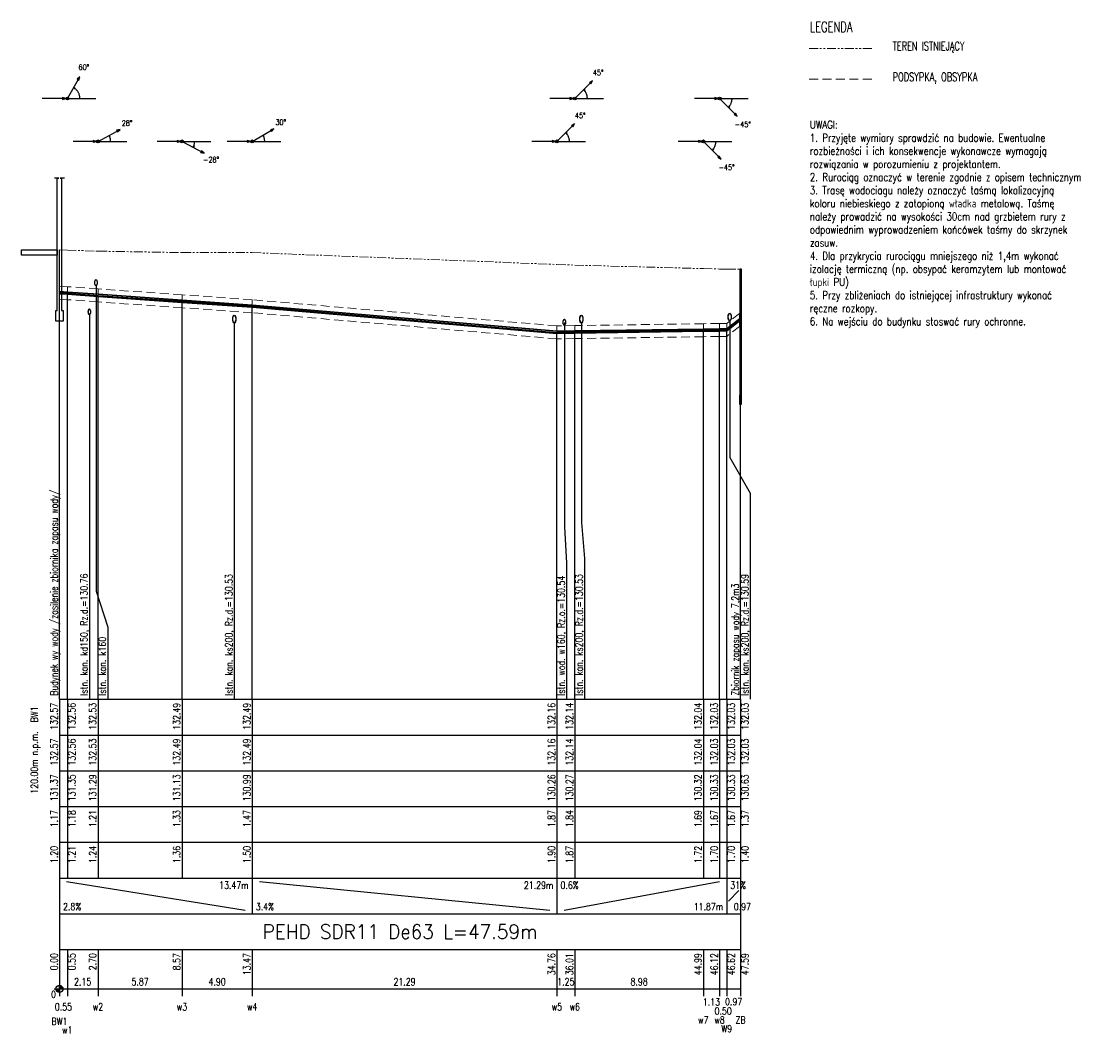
# Model space of a CAD drawing. Header units: millimetres. Extents: x -2456 to 463, y -1800 to 339.
# Tile 4 of 4: x 162 to 463, y -365 to -83. Entities that reach past the tile are written whole.
import ezdxf
from ezdxf.enums import TextEntityAlignment as Align

# ---------------------------------------------------------------- set-up
doc = ezdxf.new("R2010")
doc.units = ezdxf.units.MM
doc.header["$LTSCALE"] = 10
doc.header["$MEASUREMENT"] = 0
doc.linetypes.add('DASHED', pattern=[0.75, 0.5, -0.25])
doc.linetypes.add('PHANTOMX2', pattern=[5, 2.5, -0.5, 0.5, -0.5, 0.5, -0.5])
for name, color, linetype, lineweight in [('IS_opis', 90, 'CONTINUOUS', 20), ('Podsypki', 8, 'DASHED', 18), ('S_OPISY', 7, 'CONTINUOUS', 15), ('Teren_istn', 253, 'PHANTOMX2', 18)]:
    doc.layers.add(name, color=color, linetype=linetype, lineweight=lineweight)
for name, color, linetype in [('W_Budynki', 7, 'CONTINUOUS'), ('W_Liczby', 7, 'CONTINUOUS'), ('W_Linie_opisowe', 7, 'CONTINUOUS'), ('W_Linie_tabeli', 7, 'CONTINUOUS'), ('W_Odcinki', 7, 'CONTINUOUS'), ('W_Opis_PZ', 7, 'CONTINUOUS'), ('W_Opis_uzbr_p', 7, 'CONTINUOUS'), ('W_Osie', 7, 'CONTINUOUS'), ('W_Uzbr_podz', 7, 'CONTINUOUS'), ('W_Wezly', 7, 'CONTINUOUS'), ('W_Wymiary', 7, 'CONTINUOUS')]:
    doc.layers.add(name, color=color, linetype=linetype)
doc.styles.add('NORM8', font='simplex.shx', dxfattribs={"width": 0.8})
doc.styles.get("Standard").update_dxf_attribs({"font": 'simplex.shx'})

msp = doc.modelspace()

# ---------------------------------------------------------------- linework, layer by layer
at = {"layer": 'Podsypki', "ltscale": 0.5}
msp.add_line((382.53, -98.63), (400.33, -98.63), dxfattribs=at)
for points in [[(173, -158.01), (175.2, -158.16), (175.2, -156.66), (173, -156.51)], [(173, -158.64), (175.2, -158.79), (175.2, -159.48), (175.2, -159.48), (175.2, -160.29), (173, -160.14), (173, -159.32), (173, -159.32)], [(175.2, -158.16), (183.79, -158.77), (183.79, -157.27), (175.2, -156.66)], [(175.2, -158.79), (183.79, -159.4), (183.79, -160.08), (183.79, -160.08), (183.79, -160.9), (175.2, -160.29), (175.2, -159.48), (175.2, -159.48)], [(183.79, -158.77), (207.27, -160.42), (207.27, -158.92), (183.79, -157.27)], [(183.79, -159.4), (207.27, -161.05), (207.27, -161.74), (207.27, -161.74), (207.27, -162.55), (183.79, -160.9), (183.79, -160.08), (183.79, -160.08)], [(207.27, -160.42), (226.87, -161.81), (226.87, -160.31), (207.27, -158.92)], [(207.27, -161.05), (226.87, -162.44), (226.87, -163.12), (226.87, -163.12), (226.87, -163.94), (207.27, -162.55), (207.27, -161.74), (207.27, -161.74)], [(226.87, -161.81), (312.03, -169.11), (312.03, -167.61), (226.87, -160.31)], [(226.87, -162.44), (312.03, -169.74), (312.03, -170.43), (312.03, -170.43), (312.03, -171.24), (226.87, -163.94), (226.87, -163.12), (226.87, -163.12)], [(359.5, -168.41), (363.11, -165.61), (363.11, -164.11), (359.5, -166.91)], [(312.03, -169.11), (317.04, -169.04), (317.04, -167.54), (312.03, -167.61)], [(317.04, -169.04), (352.97, -168.5), (352.97, -167), (317.04, -167.54)], [(352.97, -168.5), (357.5, -168.44), (357.5, -166.94), (352.97, -167)], [(357.5, -168.44), (359.5, -168.41), (359.5, -166.91), (357.5, -166.94)], [(359.5, -169.04), (363.11, -166.24), (363.11, -167.74), (363.08, -167.74), (363.08, -167.74), (359.5, -170.54), (359.5, -169.72), (359.5, -169.72)], [(312.03, -169.74), (317.04, -169.67), (317.04, -170.35), (317.04, -170.35), (317.04, -171.17), (312.03, -171.24), (312.03, -170.43), (312.03, -170.43)], [(317.04, -169.67), (352.97, -169.13), (352.97, -169.82), (352.97, -169.82), (352.97, -170.63), (317.04, -171.17), (317.04, -170.35), (317.04, -170.35)], [(352.97, -169.13), (357.5, -169.07), (357.5, -169.75), (357.5, -169.75), (357.5, -170.57), (352.97, -170.63), (352.97, -169.82), (352.97, -169.82)], [(357.5, -169.07), (359.5, -169.04), (359.5, -169.72), (359.5, -169.72), (359.5, -170.54), (357.5, -170.57), (357.5, -169.75), (357.5, -169.75)]]:
    msp.add_lwpolyline(points, close=True, dxfattribs=at)
at = {"layer": 'Teren_istn', "ltscale": 0.1}
msp.add_line((382.53, -90.01), (400.33, -90.01), dxfattribs=at)
msp.add_lwpolyline([(173, -146.32), (175.2, -146.4), (183.79, -146.72), (207.27, -147.12), (226.87, -147.12), (312.03, -150.43), (317.04, -150.62), (352.97, -151.6), (357.5, -151.72), (359.5, -151.72), (363.37, -151.72)], dxfattribs=at)
at = {"layer": 'W_Budynki'}
msp.add_lwpolyline([(174.4, -126.32), (173.2, -126.32), (173.6, -126.32), (173.6, -163.32), (174, -163.32), (174, -166.32), (173, -166.32), (173, -166.32), (172, -166.32), (172, -163.32), (172.4, -163.32), (172.4, -126.32), (172.8, -126.32), (171.6, -126.32)], dxfattribs=at)
msp.add_lwpolyline([(172.4, -147.82), (162.4, -147.82), (162.4, -146.32), (172.4, -146.32)], close=True, dxfattribs=at)
at = {"layer": 'W_Liczby'}
for p, q in [((172.5, -353.89), (173.5, -352.16)), ((172.56, -353.92), (173.44, -352.12)), ((172.63, -353.95), (173.37, -352.09)), ((172.69, -353.97), (173.31, -352.07)), ((172.76, -353.99), (173.24, -352.05)), ((172.83, -354.01), (173.17, -352.04)), ((172.9, -354.02), (173.1, -352.03)), ((172.96, -354.02), (173.03, -352.02)), ((173, -351.52), (173, -354.52)), ((171.5, -353.02), (174.5, -353.02)), ((172, -353.09), (174, -352.95)), ((172.01, -353.16), (173.99, -352.88)), ((172.02, -353.23), (173.98, -352.81)), ((172.04, -353.3), (173.96, -352.75)), ((172.06, -353.36), (173.94, -352.68)), ((172.09, -353.43), (173.91, -352.61)), ((172.12, -353.49), (173.88, -352.55)), ((172.15, -353.55), (173.85, -352.49)), ((172.19, -353.61), (173.81, -352.43)), ((172.23, -353.66), (173.77, -352.38)), ((172.28, -353.72), (173.72, -352.33)), ((172.33, -353.76), (173.67, -352.28)), ((172.38, -353.81), (173.62, -352.23)), ((172.44, -353.85), (173.56, -352.19))]:
    msp.add_line(p, q, dxfattribs=at)
msp.add_circle((173, -353.02), 1, dxfattribs=at)
at = {"layer": 'W_Linie_opisowe'}
for p, q in [((181.38, -164.42), (181.38, -272.02)), ((221.85, -166.72), (221.85, -272.02))]:
    msp.add_line(p, q, dxfattribs=at)
for points in [[(183.22, -156.3), (183.22, -241.82), (186.49, -251.82), (186.49, -272.02)], [(314.12, -166.62), (314.12, -223.9), (314.73, -233.9), (314.73, -272.02)], [(318.88, -166.72), (318.88, -222.62), (319.74, -232.62), (319.74, -272.02)], [(360.33, -166.12), (360.33, -204.42), (366.07, -214.42), (366.07, -272.02)]]:
    msp.add_lwpolyline(points, dxfattribs=at)
at = {"layer": 'W_Linie_tabeli'}
for p, q in [((173, -272.02), (363.37, -272.02)), ((173, -272.02), (173, -282.02)), ((173, -272.02), (173, -353.02)), ((175.2, -272.02), (175.2, -282.02)), ((183.79, -272.02), (183.79, -282.02)), ((207.27, -272.02), (207.27, -282.02)), ((226.87, -272.02), (226.87, -282.02)), ((312.03, -272.02), (312.03, -282.02)), ((317.04, -272.02), (317.04, -282.02)), ((352.97, -272.02), (352.97, -282.02)), ((357.5, -272.02), (357.5, -282.02)), ((359.5, -272.02), (359.5, -282.02)), ((363.37, -272.02), (363.37, -282.02)), ((363.37, -272.02), (363.37, -353.02)), ((173, -282.02), (363.37, -282.02)), ((173, -282.02), (173, -322.02)), ((175.2, -282.02), (175.2, -322.02)), ((183.79, -282.02), (183.79, -322.02)), ((207.27, -282.02), (207.27, -322.02)), ((226.87, -282.02), (226.87, -322.02)), ((312.03, -282.02), (312.03, -322.02)), ((317.04, -282.02), (317.04, -322.02)), ((352.97, -282.02), (352.97, -322.02)), ((357.5, -282.02), (357.5, -322.02)), ((359.5, -282.02), (359.5, -322.02)), ((363.37, -282.02), (363.37, -322.02)), ((173, -292.02), (363.37, -292.02)), ((173, -302.02), (363.37, -302.02)), ((173, -312.02), (363.37, -312.02)), ((173, -322.02), (363.37, -322.02)), ((173, -322.02), (173, -332.02)), ((226.87, -322.02), (226.87, -332.02)), ((312.03, -322.02), (312.03, -332.02)), ((359.5, -322.02), (359.5, -332.02)), ((359.5, -322.02), (359.5, -332.02)), ((363.37, -322.02), (363.37, -332.02)), ((175, -323.02), (224.87, -331.02)), ((228.87, -323.02), (310.03, -331.02)), ((314.03, -331.02), (357.5, -323.02)), ((360, -328.52), (362.87, -325.52)), ((173, -332.02), (363.37, -332.02)), ((363.37, -332.02), (363.37, -342.02)), ((173, -342.02), (363.37, -342.02)), ((173, -342.02), (173, -355.02)), ((175.2, -342.02), (175.2, -355.02)), ((183.79, -342.02), (183.79, -355.02)), ((207.27, -342.02), (207.27, -355.02)), ((226.87, -342.02), (226.87, -355.02)), ((312.03, -342.02), (312.03, -355.02)), ((317.04, -342.02), (317.04, -355.02)), ((352.97, -342.02), (352.97, -355.02)), ((357.5, -342.02), (357.5, -355.02)), ((359.5, -342.02), (359.5, -355.02)), ((363.37, -342.02), (363.37, -355.02)), ((173, -353.02), (363.37, -353.02))]:
    msp.add_line(p, q, dxfattribs=at)
for points in [[(173, -272.02), (173, -146.32)], [(175.2, -272.02), (175.2, -158.48)], [(183.79, -272.02), (183.79, -159.08)], [(207.27, -272.02), (207.27, -160.74)], [(226.87, -272.02), (226.87, -162.12)], [(312.03, -272.02), (312.03, -169.43)], [(317.04, -272.02), (317.04, -169.35)], [(352.97, -272.02), (352.97, -168.82)], [(357.5, -272.02), (357.5, -168.75)], [(359.5, -272.02), (359.5, -168.72)], [(363.37, -272.02), (363.37, -187.02)]]:
    msp.add_lwpolyline(points, dxfattribs=at)
at = {"layer": 'W_Odcinki'}
for points in [[(173, -158.02), (175.2, -158.18), (175.2, -158.16), (173, -158.01)], [(173, -158.62), (175.2, -158.78), (175.2, -158.79), (173, -158.64)], [(175.2, -158.18), (183.79, -158.78), (183.79, -158.77), (175.2, -158.16)], [(175.2, -158.78), (183.79, -159.38), (183.79, -159.4), (175.2, -158.79)], [(183.79, -158.78), (207.27, -160.44), (207.27, -160.42), (183.79, -158.77)], [(183.79, -159.38), (207.27, -161.04), (207.27, -161.05), (183.79, -159.4)], [(207.27, -160.44), (226.87, -161.82), (226.87, -161.81), (207.27, -160.42)], [(207.27, -161.04), (226.87, -162.42), (226.87, -162.44), (207.27, -161.05)], [(226.87, -161.82), (312.03, -169.13), (312.03, -169.11), (226.87, -161.81)], [(226.87, -162.42), (312.03, -169.73), (312.03, -169.74), (226.87, -162.44)], [(359.5, -168.42), (363.37, -165.42), (363.37, -165.41), (359.5, -168.41)], [(317.04, -169.05), (352.97, -168.52), (352.97, -168.5), (317.04, -169.04)], [(352.97, -168.52), (357.5, -168.45), (357.5, -168.44), (352.97, -168.5)], [(357.5, -168.45), (359.5, -168.42), (359.5, -168.41), (357.5, -168.44)], [(359.5, -169.02), (363.37, -166.02), (363.37, -166.04), (359.5, -169.04)], [(312.03, -169.13), (317.04, -169.05), (317.04, -169.04), (312.03, -169.11)], [(312.03, -169.73), (317.04, -169.65), (317.04, -169.67), (312.03, -169.74)], [(317.04, -169.65), (352.97, -169.12), (352.97, -169.13), (317.04, -169.67)], [(352.97, -169.12), (357.5, -169.05), (357.5, -169.07), (352.97, -169.13)], [(357.5, -169.05), (359.5, -169.02), (359.5, -169.04), (357.5, -169.07)]]:
    msp.add_lwpolyline(points, close=True, dxfattribs=at)
at = {"layer": 'W_Osie'}
for p, q in [((175.2, -104.02), (183.2, -104.02)), ((317.04, -104.02), (325.04, -104.02)), ((357.5, -104.02), (365.5, -104.02)), ((183.79, -116.02), (191.79, -116.02)), ((207.27, -116.02), (215.27, -116.02)), ((226.87, -116.02), (234.87, -116.02)), ((312.03, -116.02), (320.03, -116.02)), ((352.97, -116.02), (360.97, -116.02)), ((173, -158.32), (175.2, -158.48)), ((175.2, -158.48), (183.79, -159.08)), ((183.79, -159.08), (207.27, -160.74)), ((207.27, -160.74), (226.87, -162.12)), ((226.87, -162.12), (312.03, -169.43)), ((359.5, -168.72), (363.37, -165.72)), ((312.03, -169.43), (317.04, -169.35)), ((317.04, -169.35), (352.97, -168.82)), ((352.97, -168.82), (357.5, -168.75)), ((357.5, -168.75), (359.5, -168.72))]:
    msp.add_line(p, q, dxfattribs=at)
at = {"layer": 'W_Uzbr_podz'}
for centre, major_axis in [((183.22, -155.5), (0, -0.88)), ((183.22, -155.5), (0, -0.8)), ((181.38, -163.67), (0, -0.825)), ((181.38, -163.67), (0, -0.75)), ((221.85, -165.72), (0, -1.1)), ((221.85, -165.72), (0, -1)), ((318.88, -165.72), (0, -1.1)), ((318.88, -165.72), (0, -1)), ((360.33, -165.12), (0, -1.1)), ((360.33, -165.12), (0, -1)), ((314.12, -166.62), (0, -0.84)), ((314.12, -166.62), (0, -0.8))]:
    msp.add_ellipse(centre, major_axis=major_axis, ratio=0.4, dxfattribs=at)
at = {"layer": 'W_Wezly'}
for points in [[(363.12, -153.22), (363.62, -153.22), (363.62, -151.72), (363.12, -151.72)], [(363.12, -187.02), (363.62, -187.02), (363.62, -153.22), (363.12, -153.22)], [(363.17, -187.02), (363.57, -187.02), (363.57, -153.22), (363.17, -153.22)], [(363.17, -187.02), (363.57, -187.02), (363.57, -186.02), (363.17, -186.02)], [(363.08, -189.52), (363.66, -189.52), (363.66, -187.02), (363.08, -187.02)]]:
    msp.add_lwpolyline(points, close=True, dxfattribs=at)
at = {"layer": 'W_Wymiary'}
for p, q in [((175.2, -104.02), (178.69, -97.96)), ((317.04, -104.02), (322, -99.08)), ((175.2, -104.02), (168.2, -104.02)), ((317.04, -104.02), (310.04, -104.02)), ((357.5, -104.02), (350.5, -104.02)), ((357.5, -104.02), (362.44, -108.98)), ((312.03, -116.02), (316.99, -111.08)), ((183.79, -116.02), (189.95, -112.7)), ((226.87, -116.02), (232.93, -112.52)), ((183.79, -116.02), (176.79, -116.02)), ((207.27, -116.02), (200.27, -116.02)), ((207.27, -116.02), (213.44, -119.34)), ((226.87, -116.02), (219.87, -116.02)), ((312.03, -116.02), (305.03, -116.02)), ((352.97, -116.02), (345.97, -116.02)), ((352.97, -116.02), (357.92, -120.97))]:
    msp.add_line(p, q, dxfattribs=at)
for points in [[(178.69, -97.96), (177.99, -98.66), (178.43, -98.92)], [(322, -99.08), (321.14, -99.58), (321.5, -99.95)], [(176.95, -100.99), (177.3, -101.34), (177.43, -101.12)], [(319.52, -101.55), (319.77, -101.99), (319.96, -101.8)], [(174.8, -104.02), (173.83, -103.76), (173.83, -104.28)], [(316.64, -104.02), (315.68, -103.76), (315.68, -104.28)], [(357.1, -104.02), (356.13, -103.76), (356.13, -104.28)], [(359.97, -106.5), (360.4, -106.25), (360.22, -106.07)], [(362.44, -108.98), (361.94, -108.11), (361.57, -108.48)], [(316.99, -111.08), (316.13, -111.58), (316.49, -111.95)], [(186.87, -114.36), (186.99, -114.85), (187.21, -114.73)], [(189.95, -112.7), (188.98, -112.93), (189.23, -113.39)], [(229.9, -114.27), (230.03, -114.75), (230.25, -114.63)], [(232.93, -112.52), (231.97, -112.78), (232.23, -113.23)], [(314.51, -113.55), (314.76, -113.99), (314.94, -113.8)], [(183.39, -116.02), (182.42, -115.76), (182.42, -116.28)], [(206.87, -116.02), (205.91, -115.76), (205.91, -116.28)], [(210.36, -117.68), (210.7, -117.32), (210.47, -117.19)], [(226.47, -116.02), (225.5, -115.76), (225.5, -116.28)], [(311.63, -116.02), (310.67, -115.76), (310.67, -116.28)], [(352.57, -116.02), (351.6, -115.76), (351.6, -116.28)], [(213.44, -119.34), (212.71, -118.65), (212.46, -119.11)], [(355.44, -118.5), (355.88, -118.25), (355.69, -118.06)], [(357.92, -120.97), (357.42, -120.11), (357.05, -120.47)]]:
    msp.add_lwpolyline(points, close=True, dxfattribs=at)
for points in [[(178.7, -104.02), (178.69, -103.84), (178.68, -103.66), (178.66, -103.47), (178.62, -103.29), (178.58, -103.11), (178.53, -102.94), (178.47, -102.77), (178.4, -102.6), (178.32, -102.43), (178.23, -102.27), (178.13, -102.11), (178.03, -101.96), (177.92, -101.82), (177.8, -101.68), (177.67, -101.54), (177.54, -101.42), (177.4, -101.3), (177.25, -101.19), (177.1, -101.08), (176.95, -100.99)], [(320.54, -104.02), (320.54, -103.88), (320.53, -103.75), (320.52, -103.61), (320.5, -103.48), (320.48, -103.34), (320.45, -103.21), (320.41, -103.07), (320.37, -102.94), (320.33, -102.81), (320.28, -102.69), (320.22, -102.56), (320.16, -102.44), (320.1, -102.32), (320.03, -102.2), (319.96, -102.08), (319.88, -101.97), (319.8, -101.86), (319.71, -101.75), (319.62, -101.65), (319.52, -101.55)], [(359.97, -106.5), (360.06, -106.4), (360.15, -106.3), (360.24, -106.19), (360.32, -106.08), (360.4, -105.97), (360.48, -105.85), (360.55, -105.73), (360.61, -105.61), (360.67, -105.49), (360.73, -105.36), (360.78, -105.23), (360.82, -105.1), (360.86, -104.97), (360.9, -104.84), (360.93, -104.71), (360.95, -104.57), (360.97, -104.43), (360.98, -104.3), (360.99, -104.16), (361, -104.02)], [(187.29, -116.02), (187.29, -115.85), (187.27, -115.68), (187.25, -115.5), (187.22, -115.33), (187.18, -115.17), (187.14, -115), (187.08, -114.84), (187.02, -114.67), (186.95, -114.52), (186.87, -114.36)], [(230.37, -116.02), (230.37, -115.84), (230.35, -115.66), (230.33, -115.47), (230.29, -115.29), (230.25, -115.12), (230.2, -114.94), (230.14, -114.77), (230.07, -114.6), (229.99, -114.43), (229.9, -114.27)], [(315.53, -116.02), (315.53, -115.88), (315.52, -115.75), (315.51, -115.61), (315.49, -115.48), (315.46, -115.34), (315.44, -115.21), (315.4, -115.07), (315.36, -114.94), (315.32, -114.81), (315.27, -114.69), (315.21, -114.56), (315.15, -114.44), (315.09, -114.32), (315.02, -114.2), (314.94, -114.08), (314.87, -113.97), (314.78, -113.86), (314.7, -113.75), (314.61, -113.65), (314.51, -113.55)], [(210.36, -117.68), (210.43, -117.53), (210.5, -117.37), (210.57, -117.21), (210.62, -117.04), (210.67, -116.88), (210.71, -116.71), (210.74, -116.54), (210.76, -116.37), (210.77, -116.19), (210.77, -116.02)], [(355.44, -118.5), (355.54, -118.4), (355.63, -118.29), (355.72, -118.19), (355.8, -118.08), (355.88, -117.97), (355.95, -117.85), (356.02, -117.73), (356.09, -117.61), (356.15, -117.49), (356.2, -117.36), (356.25, -117.23), (356.3, -117.1), (356.34, -116.97), (356.37, -116.84), (356.4, -116.7), (356.43, -116.57), (356.44, -116.43), (356.46, -116.3), (356.47, -116.16), (356.47, -116.02)]]:
    msp.add_lwpolyline(points, dxfattribs=at)
for centre in [(175.2, -104.02), (317.04, -104.02), (357.5, -104.02), (183.79, -116.02), (207.27, -116.02), (226.87, -116.02), (312.03, -116.02), (352.97, -116.02)]:
    msp.add_circle(centre, 0.4, dxfattribs=at)

# ---------------------------------------------------------------- texts
at = {"layer": 'IS_opis', "style": 'NORM8', "oblique": 0, "width": 0.7}
for s, height, p in [('LEGENDA', 2.9, (382.73, -85.46)), ('TEREN ISTNIEJĄCY', 2.4, (405.87, -90.57)), ('PODSYPKA, OBSYPKA', 2.4, (405.87, -99.19))]:
    msp.add_text(s, height=height, dxfattribs=at).set_placement(p)
at = {"layer": 'S_OPISY', "insert": (382.75, -110.25), "char_height": 2.2, "width": 81.7342, "attachment_point": 1, "style": 'NORM8'}
msp.add_mtext('\\pxsm1;UWAGI:\\P1. Przyjęte wymiary sprawdzić na budowie. Ewentualne rozbieżności i ich konsekwencje wykonawcze wymagają rozwiązania w porozumieniu z projektantem.\\P2. Rurociąg oznaczyć w terenie zgodnie z opisem technicznym\\P3. Trasę wodociagu należy oznaczyć taśmą lokalizacyjną koloru niebieskiego z zatopioną władka metalową. Taśmę należy prowadzić na wysokości 30cm nad grzbietem rury z odpowiednim wyprowadzeniem końcówek taśmy do skrzynek zasuw.\\P4. Dla przykrycia rurociągu mniejszego niż 1,4m wykonać izolację termiczną (np. obsypać keramzytem lub montować łupki PU)\\P5. Przy zbliżeniach do istniejącej infrastruktury wykonać ręczne rozkopy.\\P6. Na wejściu do budynku stoswać rury ochronne.', dxfattribs=at)
at = {"layer": 'W_Liczby', "width": 0.8}
for s, height, p in [('60%%D', 1.5, (179.79, -96.05)), ('45%%D', 1.5, (323.56, -97.53)), ('45%%D', 1.5, (318.55, -109.53)), ('28%%D', 1.5, (191.89, -111.66)), ('30%%D', 1.5, (234.84, -111.42)), ('-45%%D', 1.5, (363.99, -112.03)), ('-28%%D', 1.5, (215.37, -121.88)), ('-45%%D', 1.5, (359.47, -124.03)), ('2.15', 2, (179.49, -352.02)), ('5.87', 2, (195.53, -352.02)), ('4.90', 2, (217.07, -352.02)), ('21.29', 2, (269.45, -352.02)), ('1.25', 2, (314.54, -352.02)), ('8.98', 2, (335.01, -352.02)), ('0.55', 2, (174.1, -359.03)), ('w2', 2, (183.79, -359.02)), ('w3', 2, (207.27, -359.02)), ('w4', 2, (226.87, -359.02)), ('w5', 2, (312.03, -359.02)), ('w6', 2, (317.04, -359.02)), ('1.13', 2, (355.23, -357.67)), ('0.50', 2, (358.5, -360.21)), ('0.97', 2, (361.43, -357.6)), ('BW1', 2, (173, -363.08)), ('w7', 2, (352.97, -362.72)), ('w8', 2, (357.5, -362.72)), ('ZB', 2, (363.37, -362.72)), ('w1', 2, (175.2, -365.48)), ('W9', 2, (359.5, -365.12))]:
    msp.add_text(s, height=height, dxfattribs=at).set_placement(p, align=Align.CENTER)
for s, p in [('132.57', (172.5, -273.02)), ('132.56', (177.45, -273.02)), ('132.53', (183.29, -273.02)), ('132.49', (206.77, -273.02)), ('132.49', (226.37, -273.02)), ('132.16', (311.53, -273.02)), ('132.14', (316.54, -273.02)), ('132.04', (352.47, -273.02)), ('132.03', (357, -273.02)), ('132.03', (361.75, -273.02)), ('132.03', (365.62, -273.02)), ('132.57', (172.5, -283.02)), ('132.56', (177.45, -283.02)), ('132.53', (183.29, -283.02)), ('132.49', (206.77, -283.02)), ('132.49', (226.37, -283.02)), ('132.16', (311.53, -283.02)), ('132.14', (316.54, -283.02)), ('132.04', (352.47, -283.02)), ('132.03', (357, -283.02)), ('132.03', (361.75, -283.02)), ('132.03', (365.62, -283.02)), ('131.37', (172.5, -293.02)), ('131.35', (177.45, -293.02)), ('131.29', (183.29, -293.02)), ('131.13', (206.77, -293.02)), ('130.99', (226.37, -293.02)), ('130.26', (311.53, -293.02)), ('130.27', (316.54, -293.02)), ('130.32', (352.47, -293.02)), ('130.33', (357, -293.02)), ('130.33', (361.75, -293.02)), ('130.63', (365.62, -293.02)), ('1.17', (172.5, -303.02)), ('1.18', (177.45, -303.02)), ('1.21', (183.29, -303.02)), ('1.33', (206.77, -303.02)), ('1.47', (226.37, -303.02)), ('1.87', (311.53, -303.02)), ('1.84', (316.54, -303.02)), ('1.69', (352.47, -303.02)), ('1.67', (357, -303.02)), ('1.67', (361.75, -303.02)), ('1.37', (365.62, -303.02)), ('1.20', (172.5, -313.02)), ('1.21', (177.45, -313.02)), ('1.24', (183.29, -313.02)), ('1.36', (206.77, -313.02)), ('1.50', (226.37, -313.02)), ('1.90', (311.53, -313.02)), ('1.87', (316.54, -313.02)), ('1.72', (352.47, -313.02)), ('1.70', (357, -313.02)), ('1.70', (361.75, -313.02)), ('1.40', (365.62, -313.02)), ('0.00', (172.5, -343.02)), ('0.55', (177.45, -343.02)), ('2.70', (183.29, -343.02)), ('8.57', (206.77, -343.02)), ('13.47', (226.37, -343.02)), ('34.76', (311.53, -343.02)), ('46.12', (357, -343.02)), ('46.62', (361.75, -343.02)), ('36.01', (316.54, -343.02)), ('44.99', (352.47, -343.02)), ('47.59', (365.62, -343.02))]:
    msp.add_text(s, height=2, rotation=90, dxfattribs=at).set_placement(p, align=Align.RIGHT)
for s, p in [('13.47m', (225.87, -325.02)), ('21.29m', (311.03, -325.02)), ('11.87m', (358.5, -331.02)), ('0.97', (366.28, -331.02))]:
    msp.add_text(s, height=2, dxfattribs=at).set_placement(p, align=Align.RIGHT)
for s, p in [('0.6%', (313.03, -325.02)), ('31%', (360.5, -325.02)), ('2.8%', (174, -331.02)), ('3.4%', (227.87, -331.02)), ('0', (170.65, -355.52))]:
    msp.add_text(s, height=2, dxfattribs=at).set_placement(p)
at = {"layer": 'W_Liczby', "width": 0.861538}
msp.add_text('PEHD SDR11 De63 L=47.59m', height=4, dxfattribs=at).set_placement((229.78, -339.02), (306.58, -339.02), align=Align.FIT)
at = {"layer": 'W_Linie_tabeli', "width": 0.8}
for s, p in [('BW1', (167, -274.02)), ('120.00m n.p.m.', (167, -281.02))]:
    msp.add_text(s, height=2, rotation=90, dxfattribs=at).set_placement(p, align=Align.RIGHT)
at = {"layer": 'W_Opis_PZ', "width": 0.8}
for s, p in [('Budynek wy wody /zasilenie zbiornika zapasu wody/', (172.5, -271.02)), ('Zbiornik zapasu wody 7,2m3', (362.87, -271.02))]:
    msp.add_text(s, height=2, rotation=90, dxfattribs=at).set_placement(p)
at = {"layer": 'W_Opis_uzbr_p', "width": 0.8}
for s, p in [('Istn. kan. kd150, Rz.d.=130.76', (180.88, -271.02)), ('Istn. kan. ks200, Rz.d.=130.53', (221.35, -271.02)), ('Istn. wod. w160, Rz.o.=130.54', (314.23, -271.02)), ('Istn. kan. ks200, Rz.d.=130.53', (319.24, -271.02)), ('Istn. kan. ks200, Rz.d.=130.59', (365.57, -271.02)), ('Istn. kan. k160', (185.99, -271.02))]:
    msp.add_text(s, height=2, rotation=90, dxfattribs=at).set_placement(p)

doc.saveas('drawing.dxf')
